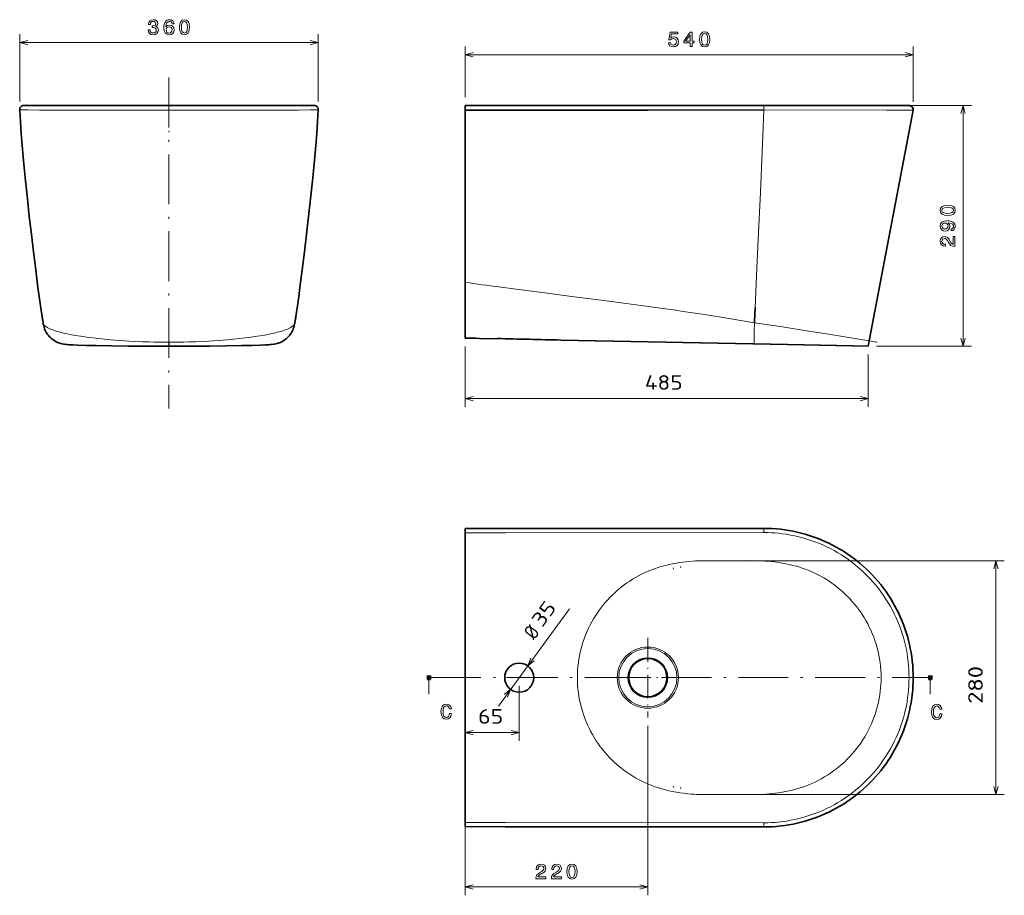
# Model space of a CAD drawing. Extents: x 23 to 397, y 43 to 254.
# Tile 1 of 2: x 23 to 261, y 43 to 254. Entities that reach past the tile are written whole.
import ezdxf
from ezdxf.enums import TextEntityAlignment as Align

# ---------------------------------------------------------------- set-up
doc = ezdxf.new("R2010")
doc.units = 0
doc.linetypes.add('DASHDOT', pattern=[18.5, 12, -3, 0.5, -3])
doc.layers.get('0').update_dxf_attribs({"lineweight": 13})
doc.styles.get("Standard").update_dxf_attribs({"font": 'isocp.shx'})

# ---------------------------------------------------------------- blocks, each defined once
blk = doc.blocks.new('BLOCK11')
at = {"color": 7, "lineweight": 13}
blk.add_line((133.26, 88.93), (150.4, 112.34), dxfattribs=at)
for points in [[(141.07, 100.47), (140.35, 98.61), (141.9, 99.86)], [(135.49, 91.1), (136.21, 92.96), (134.65, 91.71)]]:
    blk.add_lwpolyline(points, dxfattribs=at)
for s, p, p2 in [('35', (143.82, 107.71), (147.41, 112.61)), ('%%c', (141.92, 104.68), (143.44, 106.75))]:
    blk.add_text(s, height=3.5, rotation=53.7837, dxfattribs=at).set_placement(p, p2, align=Align.FIT)
blk = doc.blocks.new('BLOCK12')
at = {"color": 7, "lineweight": 13, "ltscale": 0.33074}
blk.add_line((138.28, 93.79), (138.28, 80.56), dxfattribs=at)
at = {"color": 7, "lineweight": 13, "ltscale": 0.325483}
blk.add_line((125.26, 82.56), (138.28, 82.56), dxfattribs=at)
at = {"color": 7, "lineweight": 13}
for points in [[(127.19, 83.07), (125.26, 82.56), (127.19, 82.04)], [(136.35, 82.04), (138.28, 82.56), (136.35, 83.07)]]:
    blk.add_lwpolyline(points, dxfattribs=at)
blk.add_text('65', height=3.5, dxfattribs=at).set_placement((128.38, 84.7), (134.45, 84.7), align=Align.FIT)
blk = doc.blocks.new('BLOCK13')
at = {"color": 7, "lineweight": 13}
for p, q in [((191.86, 123.94), (255.09, 123.94)), ((253.09, 67.63), (253.09, 123.94)), ((191.86, 67.63), (255.09, 67.63))]:
    blk.add_line(p, q, dxfattribs=at)
for points in [[(253.61, 122.01), (253.09, 123.94), (252.58, 122.01)], [(252.58, 69.56), (253.09, 67.63), (253.61, 69.56)]]:
    blk.add_lwpolyline(points, dxfattribs=at)
blk.add_text('280', height=3.5, rotation=90, dxfattribs=at).set_placement((249.9, 89.48), (249.9, 98.59), align=Align.FIT)
blk = doc.blocks.new('BLOCK14')
at = {"color": 7, "lineweight": 13, "ltscale": 0.364675}
blk.add_line((125.26, 175.57), (125.26, 160.99), dxfattribs=at)
at = {"color": 7, "lineweight": 13, "ltscale": 0.316015}
blk.add_line((222.29, 173.63), (222.29, 160.99), dxfattribs=at)
at = {"color": 7, "lineweight": 13}
blk.add_line((125.26, 162.99), (222.29, 162.99), dxfattribs=at)
for points in [[(127.19, 163.5), (125.26, 162.99), (127.19, 162.47)], [(220.36, 162.47), (222.29, 162.99), (220.36, 163.5)]]:
    blk.add_lwpolyline(points, dxfattribs=at)
blk.add_text('485', height=3.5, dxfattribs=at).set_placement((168.52, 165.13), (177.63, 165.13), align=Align.FIT)

msp = doc.modelspace()

# ---------------------------------------------------------------- linework, layer by layer
at = {"color": 7, "lineweight": 13, "ltscale": 0.405227}
for p, q in [((23.48, 234.51), (23.48, 250.72)), ((95.38, 234.51), (95.38, 250.72))]:
    msp.add_line(p, q, dxfattribs=at)
at = {"color": 7, "lineweight": 13}
for p, q in [((23.48, 248.72), (95.38, 248.72)), ((130.75, 245.79), (238.64, 245.79)), ((132.75, 233.56), (252.66, 233.56)), ((250.66, 175.63), (250.66, 233.56)), ((229.78, 175.63), (252.66, 175.63)), ((202.75, 130.73), (140.44, 130.68)), ((130.75, 83.86), (130.75, 43.37)), ((174.74, 84.21), (174.74, 43.37)), ((202.75, 60.84), (140.44, 60.89)), ((130.75, 45.37), (174.74, 45.37))]:
    msp.add_line(p, q, dxfattribs=at)
at = {"color": 7, "lineweight": 13, "ltscale": 0.305769}
msp.add_line((130.75, 235.56), (130.75, 247.79), dxfattribs=at)
at = {"color": 7, "lineweight": 13, "ltscale": 0.333307}
msp.add_line((238.64, 234.46), (238.64, 247.79), dxfattribs=at)
at = {"color": 7, "linetype": 'DASHDOT', "lineweight": 13}
for p, q in [((59.43, 240.29), (59.43, 160.6)), ((122.54, 95.79), (242.26, 95.79))]:
    msp.add_line(p, q, dxfattribs=at)
at = {"color": 7, "lineweight": 35}
for p, q in [((59.43, 233.56), (24.48, 233.56)), ((59.43, 233.56), (24.54, 233.56)), ((59.43, 233.56), (94.32, 233.56)), ((59.43, 233.56), (94.38, 233.56)), ((130.75, 233.56), (130.75, 177.57)), ((130.75, 191), (130.75, 232.46)), ((130.75, 191), (130.75, 232.46)), ((202.75, 233.56), (140.44, 233.56)), ((237.64, 233.56), (202.75, 233.56)), ((238.64, 232.46), (227.78, 175.63)), ((204.21, 176.1), (153.87, 177.1)), ((204.21, 176.1), (153.87, 177.1)), ((204.21, 176.1), (153.87, 177.1)), ((200.3, 176.17), (162.03, 176.94)), ((227.78, 175.63), (204.45, 176.09)), ((130.75, 95.79), (130.75, 130.67)), ((130.75, 95.79), (130.75, 130.67)), ((140.39, 131.68), (202.71, 131.73)), ((130.75, 95.79), (130.75, 60.9)), ((130.75, 95.79), (130.75, 60.9)), ((140.39, 59.89), (202.71, 59.84))]:
    msp.add_line(p, q, dxfattribs=at)
at = {"color": 7, "lineweight": 35, "ltscale": 0.011459}
msp.add_line((31.25, 233.56), (31.71, 233.56), dxfattribs=at)
at = {"color": 7, "lineweight": 35, "ltscale": 7.24792e-06}
for p, q in [((31.25, 233.56), (31.25, 233.56)), ((31.25, 233.56), (31.25, 233.56)), ((31.25, 233.56), (31.25, 233.56)), ((87.58, 233.56), (87.58, 233.56)), ((87.58, 233.56), (87.58, 233.56)), ((87.58, 233.56), (87.58, 233.56)), ((87.58, 233.56), (87.58, 233.56)), ((87.61, 233.56), (87.61, 233.56)), ((87.61, 233.56), (87.61, 233.56)), ((87.61, 233.56), (87.61, 233.56)), ((87.61, 233.56), (87.61, 233.56))]:
    msp.add_line(p, q, dxfattribs=at)
at = {"color": 7, "lineweight": 35, "ltscale": 6.38962e-06}
msp.add_line((31.25, 233.56), (31.26, 233.56), dxfattribs=at)
at = {"color": 7, "lineweight": 35, "ltscale": 9.92782e-05}
msp.add_line((31.25, 233.56), (31.26, 233.56), dxfattribs=at)
at = {"color": 7, "lineweight": 13, "ltscale": 0.000116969}
msp.add_line((32.02, 233.56), (32.02, 233.56), dxfattribs=at)
at = {"color": 7, "lineweight": 35, "ltscale": 6.71398e-05}
for p, q in [((55.53, 233.56), (55.53, 233.56)), ((63.33, 233.56), (63.33, 233.56))]:
    msp.add_line(p, q, dxfattribs=at)
at = {"color": 7, "lineweight": 13, "ltscale": 0.000151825}
msp.add_line((86.84, 233.56), (86.83, 233.56), dxfattribs=at)
at = {"color": 7, "lineweight": 13, "ltscale": 0.000116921}
msp.add_line((86.84, 233.56), (86.84, 233.56), dxfattribs=at)
at = {"color": 7, "lineweight": 35, "ltscale": 8.86917e-05}
msp.add_line((87.58, 233.56), (87.58, 233.56), dxfattribs=at)
at = {"color": 7, "lineweight": 35, "ltscale": 9.91829e-05}
msp.add_line((87.61, 233.56), (87.6, 233.56), dxfattribs=at)
at = {"color": 7, "lineweight": 35, "ltscale": 0.001974}
msp.add_line((130.75, 233.56), (130.75, 233.48), dxfattribs=at)
msp.add_line((130.75, 233.56), (130.75, 233.48), dxfattribs=at)
at = {"color": 7, "lineweight": 35, "ltscale": 0.242419}
msp.add_line((140.44, 233.56), (130.75, 233.56), dxfattribs=at)
at = {"color": 7, "lineweight": 35, "ltscale": 0.015796}
msp.add_line((130.75, 233.48), (130.75, 232.85), dxfattribs=at)
at = {"color": 7, "lineweight": 35, "ltscale": 0.006316}
msp.add_line((130.75, 233.23), (130.75, 233.48), dxfattribs=at)
at = {"color": 7, "lineweight": 35, "ltscale": 0.00948}
msp.add_line((130.75, 233.23), (130.75, 232.85), dxfattribs=at)
at = {"color": 7, "lineweight": 35, "ltscale": 0.009893}
msp.add_line((130.75, 232.85), (130.75, 232.46), dxfattribs=at)
msp.add_line((130.75, 232.85), (130.75, 232.46), dxfattribs=at)
at = {"color": 7, "lineweight": 35, "ltscale": 0.241103}
msp.add_line((140.39, 232.46), (130.75, 232.46), dxfattribs=at)
at = {"color": 7, "lineweight": 13, "ltscale": 0.000641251}
msp.add_line((202.71, 232.51), (202.68, 232.51), dxfattribs=at)
at = {"color": 7, "lineweight": 35, "ltscale": 0.000147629}
msp.add_line((59.43, 227.34), (59.42, 227.34), dxfattribs=at)
at = {"color": 7, "lineweight": 35, "ltscale": 0.335611}
msp.add_line((130.75, 177.57), (130.75, 191), dxfattribs=at)
msp.add_line((130.75, 177.57), (130.75, 191), dxfattribs=at)
at = {"color": 7, "lineweight": 35, "ltscale": 0.000704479}
for p in [(59.4, 175.61), (59.46, 175.61)]:
    msp.add_line(p, (59.43, 175.61), dxfattribs=at)
at = {"color": 7, "lineweight": 13, "ltscale": 0.000544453}
for q in [(59.41, 176.58), (59.45, 176.58)]:
    msp.add_line((59.43, 176.58), q, dxfattribs=at)
at = {"color": 7, "lineweight": 35, "ltscale": 0.106737}
msp.add_line((138.47, 177.41), (134.2, 177.49), dxfattribs=at)
msp.add_line((138.47, 177.41), (134.2, 177.49), dxfattribs=at)
msp.add_line((138.47, 177.41), (134.2, 177.49), dxfattribs=at)
at = {"color": 7, "lineweight": 35, "ltscale": 0.001471}
for p, q in [((138.47, 177.47), (138.47, 177.41)), ((138.47, 177.41), (138.47, 177.47)), ((138.47, 177.41), (138.47, 177.47)), ((138.47, 177.41), (138.47, 177.47))]:
    msp.add_line(p, q, dxfattribs=at)
at = {"color": 7, "lineweight": 35, "ltscale": 0.20424}
msp.add_line((162.03, 176.94), (153.87, 177.1), dxfattribs=at)
at = {"color": 7, "lineweight": 35, "ltscale": 0.002709}
msp.add_line((200.41, 176.17), (200.3, 176.17), dxfattribs=at)
at = {"color": 7, "lineweight": 35, "ltscale": 0.000250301}
msp.add_line((200.41, 176.17), (200.4, 176.17), dxfattribs=at)
at = {"color": 7, "lineweight": 35, "ltscale": 0.005843}
msp.add_line((204.45, 176.09), (204.21, 176.1), dxfattribs=at)
msp.add_line((204.45, 176.09), (204.21, 176.1), dxfattribs=at)
msp.add_line((204.45, 176.09), (204.21, 176.1), dxfattribs=at)
at = {"color": 7, "lineweight": 35, "ltscale": 0.493613}
msp.add_line((224.19, 175.7), (204.45, 176.09), dxfattribs=at)
msp.add_line((224.19, 175.7), (204.45, 176.09), dxfattribs=at)
at = {"color": 7, "lineweight": 35, "ltscale": 0.00033423}
msp.add_line((227.79, 175.63), (227.78, 175.63), dxfattribs=at)
at = {"color": 7, "lineweight": 35, "ltscale": 0.241189}
for p, q in [((130.75, 131.67), (140.39, 131.68)), ((130.75, 59.9), (140.39, 59.89))]:
    msp.add_line(p, q, dxfattribs=at)
at = {"color": 7, "lineweight": 35, "ltscale": 0.000969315}
msp.add_line((130.75, 131.63), (130.75, 131.67), dxfattribs=at)
at = {"color": 7, "lineweight": 35, "ltscale": 0.00606}
for p, q in [((130.75, 131.43), (130.75, 131.67)), ((130.75, 60.15), (130.75, 59.9))]:
    msp.add_line(p, q, dxfattribs=at)
at = {"color": 7, "lineweight": 35, "ltscale": 0.001068}
for p, q in [((130.75, 131.63), (130.75, 131.67)), ((130.75, 59.94), (130.75, 59.9))]:
    msp.add_line(p, q, dxfattribs=at)
at = {"color": 7, "lineweight": 35, "ltscale": 0.014194}
for p, q in [((130.75, 131.06), (130.75, 131.63)), ((130.75, 60.51), (130.75, 59.94))]:
    msp.add_line(p, q, dxfattribs=at)
at = {"color": 7, "lineweight": 35, "ltscale": 0.005336}
for p, q in [((130.75, 131.42), (130.75, 131.63)), ((130.75, 60.16), (130.75, 59.94))]:
    msp.add_line(p, q, dxfattribs=at)
at = {"color": 7, "lineweight": 35, "ltscale": 0.008857}
msp.add_line((130.75, 131.42), (130.75, 131.06), dxfattribs=at)
at = {"color": 7, "lineweight": 35, "ltscale": 0.096256}
for p, q in [((130.75, 127.23), (130.75, 131.08)), ((130.75, 64.35), (130.75, 60.5))]:
    msp.add_line(p, q, dxfattribs=at)
at = {"color": 7, "lineweight": 35, "ltscale": 0.009738}
for p, q in [((130.75, 130.67), (130.75, 131.06)), ((130.75, 130.67), (130.75, 131.06)), ((130.75, 60.9), (130.75, 60.51)), ((130.75, 60.9), (130.75, 60.51))]:
    msp.add_line(p, q, dxfattribs=at)
at = {"color": 7, "lineweight": 13, "ltscale": 0.242419}
for p, q in [((140.44, 130.68), (130.75, 130.67)), ((140.44, 60.89), (130.75, 60.9))]:
    msp.add_line(p, q, dxfattribs=at)
at = {"color": 7, "lineweight": 35, "ltscale": 0.359262}
for p, q in [((130.75, 112.86), (130.75, 127.23)), ((130.75, 78.72), (130.75, 64.35))]:
    msp.add_line(p, q, dxfattribs=at)
at = {"color": 7, "lineweight": 13, "ltscale": 0.007336}
for p, q in [((180.86, 122.22), (180.95, 121.94)), ((180.86, 69.35), (180.95, 69.64))]:
    msp.add_line(p, q, dxfattribs=at)
at = {"color": 7, "lineweight": 13, "ltscale": 0.007497}
for p, q in [((182.62, 122.52), (182.7, 122.23)), ((182.62, 69.05), (182.7, 69.34))]:
    msp.add_line(p, q, dxfattribs=at)
at = {"color": 7, "lineweight": 35, "ltscale": 0.300036}
for p, q in [((130.75, 119.49), (130.75, 107.49)), ((130.75, 107.49), (130.75, 119.49)), ((130.75, 72.08), (130.75, 84.08)), ((130.75, 84.08), (130.75, 72.08))]:
    msp.add_line(p, q, dxfattribs=at)
at = {"color": 7, "lineweight": 35, "ltscale": 0.027469}
for p, q in [((130.75, 111.76), (130.75, 112.86)), ((130.75, 79.82), (130.75, 78.72))]:
    msp.add_line(p, q, dxfattribs=at)
at = {"color": 7, "lineweight": 35, "ltscale": 0.041553}
for p, q in [((130.75, 110.09), (130.75, 111.76)), ((130.75, 81.48), (130.75, 79.82))]:
    msp.add_line(p, q, dxfattribs=at)
at = {"color": 7, "lineweight": 35, "ltscale": 0.067997}
for p, q in [((130.75, 107.37), (130.75, 110.09)), ((130.75, 84.2), (130.75, 81.48))]:
    msp.add_line(p, q, dxfattribs=at)
at = {"color": 7, "lineweight": 13, "ltscale": 0.296954}
msp.add_line((130.75, 97.79), (130.75, 109.66), dxfattribs=at)
at = {"color": 7, "lineweight": 35, "ltscale": 0.041513}
for p, q in [((130.75, 105.71), (130.75, 107.37)), ((130.75, 85.86), (130.75, 84.2))]:
    msp.add_line(p, q, dxfattribs=at)
at = {"color": 7, "lineweight": 35, "ltscale": 0.24819}
msp.add_line((130.75, 95.79), (130.75, 105.71), dxfattribs=at)
at = {"color": 7, "linetype": 'DASHDOT', "lineweight": 13, "ltscale": 0.478882}
for p, q in [((174.74, 105.36), (174.74, 86.21)), ((184.32, 95.79), (165.17, 95.79))]:
    msp.add_line(p, q, dxfattribs=at)
at = {"color": 7, "lineweight": 100, "ltscale": 0.025}
for p, q in [((121.54, 95.79), (122.54, 95.79)), ((243.26, 95.79), (242.26, 95.79))]:
    msp.add_line(p, q, dxfattribs=at)
at = {"color": 7, "lineweight": 13, "ltscale": 0.1}
for p, q in [((122.04, 95.79), (122.04, 91.79)), ((242.76, 95.79), (242.76, 91.79))]:
    msp.add_line(p, q, dxfattribs=at)
at = {"color": 7, "linetype": 'DASHDOT', "lineweight": 13, "ltscale": 0.2535}
msp.add_line((150.82, 95.79), (140.68, 95.79), dxfattribs=at)
at = {"color": 7, "lineweight": 35, "ltscale": 0.008858}
msp.add_line((130.75, 60.16), (130.75, 60.51), dxfattribs=at)
at = {"color": 7, "lineweight": 35, "ltscale": 0.001067}
msp.add_line((130.75, 59.94), (130.75, 59.9), dxfattribs=at)
at = {"color": 7, "lineweight": 13}
for points in [[(54.42, 251.82), (54.42, 251.78), (54.5, 251.3), (54.74, 250.94), (55.11, 250.7), (55.61, 250.62), (56.13, 250.7), (56.53, 250.93), (56.78, 251.28), (56.87, 251.73), (56.83, 252.03), (56.72, 252.27), (56.54, 252.46), (56.29, 252.6), (56.62, 252.87), (56.74, 253.3), (56.66, 253.69), (56.45, 253.99), (56.09, 254.18), (55.61, 254.24), (55.15, 254.16), (54.81, 253.94), (54.58, 253.59), (54.5, 253.12), (54.5, 253.08), (54.95, 253.08), (54.99, 253.41), (55.12, 253.64), (55.34, 253.78), (55.63, 253.83), (55.9, 253.79), (56.09, 253.68), (56.2, 253.51), (56.25, 253.28), (56.2, 253.03), (56.08, 252.87), (55.87, 252.77), (55.58, 252.74), (55.39, 252.74), (55.39, 252.34), (55.63, 252.35), (55.95, 252.31), (56.19, 252.19), (56.33, 251.99), (56.38, 251.73), (56.32, 251.44), (56.18, 251.22), (55.95, 251.09), (55.64, 251.04), (55.32, 251.09), (55.09, 251.24), (54.94, 251.49), (54.89, 251.82)], [(60.64, 253.28), (60.54, 253.68), (60.32, 253.99), (59.98, 254.18), (59.54, 254.24), (59.24, 254.21), (58.98, 254.11), (58.75, 253.96), (58.56, 253.73), (58.41, 253.46), (58.3, 253.12), (58.23, 252.72), (58.21, 252.27), (58.29, 251.56), (58.54, 251.04), (58.94, 250.72), (59.48, 250.62), (59.97, 250.71), (60.34, 250.95), (60.59, 251.32), (60.67, 251.79), (60.59, 252.27), (60.35, 252.64), (60, 252.87), (59.55, 252.95), (59.07, 252.85), (58.71, 252.56), (58.79, 253.12), (58.95, 253.52), (59.2, 253.76), (59.54, 253.84), (59.79, 253.8), (59.99, 253.69), (60.11, 253.51), (60.18, 253.28)], [(61.95, 252.43), (62.03, 251.64), (62.26, 251.07), (62.64, 250.73), (63.17, 250.62), (63.69, 250.73), (64.06, 251.07), (64.3, 251.64), (64.38, 252.43), (64.3, 253.22), (64.2, 253.53), (64.06, 253.79), (63.69, 254.13), (63.17, 254.24), (62.64, 254.13), (62.26, 253.78), (62.03, 253.22)], [(62.44, 252.43), (62.48, 253.04), (62.6, 253.48), (62.83, 253.73), (63.17, 253.83), (63.5, 253.73), (63.73, 253.48), (63.85, 253.04), (63.89, 252.43), (63.85, 251.81), (63.73, 251.37), (63.5, 251.12), (63.17, 251.03), (62.83, 251.12), (62.6, 251.37), (62.48, 251.81)], [(60.18, 251.79), (60.13, 251.47), (59.99, 251.23), (59.76, 251.07), (59.48, 251.02), (59.18, 251.07), (58.95, 251.22), (58.8, 251.47), (58.76, 251.78), (58.81, 252.1), (58.95, 252.33), (59.18, 252.48), (59.5, 252.54), (59.77, 252.48), (59.99, 252.34), (60.13, 252.1)], [(179.71, 248.71), (179.82, 248.29), (180.06, 247.97), (180.43, 247.77), (180.89, 247.69), (181.4, 247.78), (181.8, 248.03), (182.05, 248.42), (182.15, 248.93), (182.06, 249.4), (181.82, 249.77), (181.44, 250), (180.95, 250.09), (180.57, 250.03), (180.28, 249.86), (180.42, 250.8), (181.95, 250.8), (181.95, 251.22), (180.08, 251.22), (179.81, 249.36), (180.21, 249.36), (180.5, 249.6), (180.88, 249.68), (181.2, 249.63), (181.45, 249.47), (181.6, 249.22), (181.66, 248.9), (181.6, 248.59), (181.44, 248.34), (181.19, 248.18), (180.88, 248.13), (180.61, 248.16), (180.4, 248.28), (180.25, 248.46), (180.17, 248.71)], [(184.97, 247.79), (185.42, 247.79), (185.42, 248.66), (185.92, 248.66), (185.92, 249.06), (185.42, 249.06), (185.42, 251.22), (184.96, 251.22), (183.43, 249.1), (183.43, 248.66), (184.97, 248.66)], [(183.85, 249.06), (184.97, 250.63), (184.97, 249.06)], [(187.21, 249.5), (187.29, 248.71), (187.53, 248.15), (187.9, 247.8), (188.43, 247.69), (188.95, 247.8), (189.33, 248.15), (189.56, 248.71), (189.64, 249.5), (189.56, 250.29), (189.46, 250.6), (189.33, 250.86), (188.95, 251.2), (188.43, 251.32), (187.9, 251.2), (187.53, 250.85), (187.29, 250.29)], [(187.7, 249.5), (187.74, 250.11), (187.86, 250.55), (188.09, 250.81), (188.43, 250.9), (188.76, 250.81), (188.99, 250.55), (189.11, 250.11), (189.15, 249.5), (189.11, 248.89), (188.99, 248.45), (188.76, 248.19), (188.43, 248.11), (188.09, 248.19), (187.86, 248.45), (187.74, 248.89)], [(246.95, 207.12), (247.74, 207.19), (248.31, 207.43), (248.65, 207.81), (248.76, 208.33), (248.65, 208.85), (248.31, 209.23), (247.74, 209.46), (246.95, 209.54), (246.16, 209.46), (245.85, 209.36), (245.59, 209.23), (245.25, 208.85), (245.14, 208.33), (245.25, 207.81), (245.6, 207.43), (246.16, 207.19)], [(246.95, 207.6), (246.34, 207.64), (245.9, 207.77), (245.65, 207.99), (245.55, 208.33), (245.65, 208.66), (245.9, 208.89), (246.34, 209.02), (246.95, 209.06), (247.57, 209.02), (248.01, 208.89), (248.26, 208.66), (248.35, 208.33), (248.26, 207.99), (248.01, 207.77), (247.57, 207.64)], [(247.79, 203.38), (248.19, 203.46), (248.5, 203.68), (248.69, 204.02), (248.76, 204.47), (248.73, 204.77), (248.64, 205.04), (248.48, 205.27), (248.26, 205.46), (247.98, 205.61), (247.64, 205.72), (247.24, 205.78), (246.79, 205.81), (246.08, 205.72), (245.56, 205.48), (245.25, 205.08), (245.14, 204.54), (245.23, 204.05), (245.47, 203.68), (245.84, 203.43), (246.31, 203.35), (246.8, 203.43), (247.16, 203.67), (247.4, 204.02), (247.47, 204.47), (247.38, 204.95), (247.08, 205.31), (247.64, 205.23), (248.04, 205.06), (248.28, 204.82), (248.35, 204.48), (248.32, 204.22), (248.21, 204.02), (248.03, 203.9), (247.79, 203.85)], [(246.31, 203.84), (245.99, 203.89), (245.75, 204.03), (245.59, 204.26), (245.53, 204.54), (245.59, 204.84), (245.75, 205.07), (245.99, 205.21), (246.3, 205.27), (246.62, 205.21), (246.86, 205.07), (247, 204.84), (247.05, 204.53), (247, 204.25), (246.86, 204.03), (246.62, 203.89)], [(248.66, 199.63), (248.66, 202.03), (248.23, 202.03), (248.23, 200.13), (247.99, 200.24), (247.79, 200.42), (247.44, 200.98), (247.28, 201.28), (247.07, 201.61), (246.82, 201.85), (246.52, 201.98), (246.18, 202.03), (245.76, 201.95), (245.42, 201.71), (245.21, 201.35), (245.14, 200.88), (245.22, 200.39), (245.46, 200.03), (245.84, 199.79), (246.34, 199.71), (246.41, 199.71), (246.41, 200.17), (246.37, 200.17), (246.02, 200.21), (245.77, 200.35), (245.61, 200.57), (245.55, 200.85), (245.6, 201.15), (245.73, 201.36), (245.93, 201.5), (246.17, 201.55), (246.41, 201.52), (246.6, 201.42), (246.77, 201.26), (246.93, 201.04), (247.09, 200.74), (247.4, 200.25), (247.73, 199.9), (248.14, 199.69), (248.65, 199.63)], [(127, 87.15), (126.9, 86.73), (126.73, 86.42), (126.5, 86.24), (126.23, 86.18), (125.9, 86.27), (125.64, 86.54), (125.47, 86.98), (125.42, 87.6), (125.47, 88.21), (125.64, 88.66), (125.9, 88.93), (126.23, 89.03), (126.47, 88.97), (126.68, 88.83), (126.84, 88.61), (126.95, 88.29), (127.43, 88.29), (127.28, 88.77), (127.01, 89.14), (126.66, 89.36), (126.23, 89.44), (125.69, 89.32), (125.28, 88.96), (125.02, 88.38), (124.93, 87.6), (125.02, 86.81), (125.28, 86.23), (125.69, 85.87), (126.23, 85.75), (126.7, 85.85), (127.08, 86.12), (127.34, 86.55), (127.48, 87.15)], [(245.08, 87.09), (244.98, 86.66), (244.81, 86.36), (244.58, 86.17), (244.31, 86.11), (243.98, 86.2), (243.73, 86.48), (243.55, 86.92), (243.5, 87.54), (243.55, 88.15), (243.72, 88.6), (243.98, 88.87), (244.31, 88.96), (244.55, 88.91), (244.76, 88.77), (244.92, 88.54), (245.03, 88.23), (245.51, 88.23), (245.36, 88.71), (245.1, 89.07), (244.74, 89.3), (244.31, 89.38), (243.78, 89.26), (243.37, 88.9), (243.11, 88.32), (243.01, 87.54), (243.11, 86.75), (243.37, 86.17), (243.78, 85.81), (244.31, 85.69), (244.78, 85.79), (245.16, 86.05), (245.43, 86.49), (245.57, 87.09)], [(147.78, 47.37), (150.18, 47.37), (150.18, 47.8), (148.28, 47.8), (148.39, 48.04), (148.57, 48.24), (149.13, 48.59), (149.43, 48.74), (149.76, 48.96), (150, 49.21), (150.13, 49.51), (150.18, 49.85), (150.1, 50.27), (149.86, 50.61), (149.5, 50.82), (149.03, 50.89), (148.55, 50.81), (148.18, 50.57), (147.94, 50.19), (147.86, 49.69), (147.86, 49.62), (148.32, 49.62), (148.32, 49.66), (148.36, 50.01), (148.5, 50.26), (148.72, 50.42), (149, 50.47), (149.3, 50.42), (149.51, 50.3), (149.66, 50.1), (149.71, 49.85), (149.67, 49.62), (149.57, 49.43), (149.41, 49.25), (149.19, 49.1), (148.89, 48.94), (148.4, 48.63), (148.05, 48.3), (147.84, 47.89), (147.78, 47.38)], [(151.51, 47.37), (153.92, 47.37), (153.92, 47.8), (152.02, 47.8), (152.13, 48.04), (152.31, 48.24), (152.87, 48.59), (153.16, 48.74), (153.5, 48.96), (153.73, 49.21), (153.87, 49.51), (153.92, 49.85), (153.83, 50.27), (153.6, 50.61), (153.23, 50.82), (152.77, 50.89), (152.28, 50.81), (151.91, 50.57), (151.68, 50.19), (151.6, 49.69), (151.6, 49.62), (152.05, 49.62), (152.05, 49.66), (152.1, 50.01), (152.24, 50.26), (152.45, 50.42), (152.74, 50.47), (153.03, 50.42), (153.25, 50.3), (153.39, 50.1), (153.44, 49.85), (153.41, 49.62), (153.31, 49.43), (153.15, 49.25), (152.93, 49.1), (152.63, 48.94), (152.14, 48.63), (151.79, 48.3), (151.58, 47.89), (151.51, 47.38)], [(155.27, 49.08), (155.34, 48.29), (155.58, 47.72), (155.96, 47.38), (156.48, 47.27), (157, 47.38), (157.38, 47.72), (157.61, 48.29), (157.69, 49.08), (157.61, 49.86), (157.52, 50.18), (157.38, 50.43), (157, 50.78), (156.48, 50.89), (155.96, 50.78), (155.58, 50.43), (155.34, 49.86)], [(155.75, 49.08), (155.79, 49.69), (155.92, 50.13), (156.14, 50.38), (156.48, 50.47), (156.81, 50.38), (157.04, 50.13), (157.17, 49.69), (157.21, 49.08), (157.17, 48.46), (157.04, 48.02), (156.81, 47.77), (156.48, 47.68), (156.14, 47.77), (155.92, 48.02), (155.79, 48.46)]]:
    msp.add_lwpolyline(points, close=True, dxfattribs=at)
for points in [[(25.41, 249.24), (23.48, 248.72), (25.41, 248.2)], [(93.45, 248.2), (95.38, 248.72), (93.45, 249.24)], [(132.68, 246.31), (130.75, 245.79), (132.68, 245.28)], [(236.71, 245.28), (238.64, 245.79), (236.71, 246.31)], [(59.43, 232.46), (38.25, 232.47), (28.29, 232.49), (25.46, 232.5), (23.79, 232.5), (23.52, 232.51), (23.49, 232.51), (23.48, 232.51)], [(26.64, 199.69), (26.25, 202.98), (25.87, 206.26), (25.58, 208.82), (25.3, 211.38), (25.06, 213.65), (24.83, 215.93), (24.51, 219.2), (24.21, 222.5), (24.07, 224.16), (23.93, 225.83), (23.8, 227.5), (23.69, 229.19), (23.58, 230.85), (23.48, 232.51)], [(59.43, 232.46), (80.62, 232.47), (90.57, 232.49), (93.4, 232.5), (95.07, 232.5), (95.34, 232.51), (95.37, 232.51), (95.38, 232.51)], [(92.22, 199.69), (92.62, 202.98), (92.99, 206.26), (93.28, 208.82), (93.56, 211.38), (93.8, 213.65), (94.03, 215.93), (94.35, 219.2), (94.65, 222.5), (94.79, 224.16), (94.93, 225.83), (95.06, 227.5), (95.18, 229.19), (95.28, 230.85), (95.38, 232.51)], [(201.26, 199.69), (201.85, 212.71), (202.29, 222.5), (202.53, 228.34), (202.71, 232.51)], [(202.75, 233.56), (202.72, 233.56), (202.71, 233.55), (202.7, 233.54), (202.7, 233.52), (202.71, 233.43), (202.71, 233.22), (202.71, 232.51)], [(238.64, 232.46), (232.19, 232.47), (202.71, 232.51)], [(251.18, 231.63), (250.66, 233.56), (250.14, 231.63)], [(200.59, 184.94), (200.93, 192.55), (201.26, 199.69)], [(162.22, 186.87), (156.39, 187.61), (150.57, 188.36), (143.58, 189.26), (138.9, 189.88)], [(200.43, 181.26), (197.56, 181.74), (192.38, 182.58), (187.83, 183.3), (183.28, 184), (181.37, 184.28), (177.21, 184.88), (173.15, 185.44), (169.52, 185.93), (166.01, 186.39), (162.22, 186.87)], [(200.59, 184.94), (200.46, 181.63), (200.44, 181.26)], [(59.41, 176.58), (57.03, 176.6), (55.84, 176.62), (54.64, 176.65), (53.04, 176.7), (51.44, 176.76), (49.85, 176.84), (48.71, 176.91), (47.58, 176.98), (46.47, 177.06), (45.36, 177.15), (43.91, 177.28), (42.5, 177.43), (41.12, 177.59), (39.63, 177.78), (38.19, 177.99), (36.84, 178.21), (35.56, 178.45), (34.96, 178.57), (34.37, 178.7), (33.83, 178.83), (33.31, 178.96), (32.51, 179.19), (31.78, 179.42), (31.45, 179.53), (31.14, 179.65), (30.76, 179.81), (30.41, 179.97), (30.11, 180.13), (29.81, 180.32), (29.68, 180.41), (29.57, 180.5), (29.43, 180.63), (29.32, 180.75), (29.23, 180.87), (29.17, 180.98), (29.13, 181.09), (29.1, 181.2)], [(59.45, 176.58), (61.83, 176.6), (63.02, 176.62), (64.22, 176.65), (65.82, 176.7), (67.42, 176.76), (69.01, 176.84), (70.15, 176.91), (71.28, 176.98), (72.39, 177.06), (73.5, 177.15), (74.95, 177.28), (76.36, 177.43), (77.74, 177.59), (79.23, 177.78), (80.67, 177.99), (82.02, 178.21), (83.3, 178.45), (83.9, 178.57), (84.49, 178.7), (85.03, 178.83), (85.55, 178.96), (86.35, 179.19), (87.08, 179.42), (87.41, 179.53), (87.72, 179.65), (88.1, 179.81), (88.45, 179.97), (88.75, 180.13), (89.05, 180.32), (89.18, 180.41), (89.29, 180.5), (89.43, 180.63), (89.54, 180.75), (89.63, 180.87), (89.69, 180.98), (89.73, 181.09), (89.76, 181.2)], [(200.43, 181.26), (200.38, 179.19), (200.33, 177.16), (200.31, 176.4), (200.3, 176.21), (200.3, 176.18), (200.3, 176.18)], [(229.99, 176.58), (229.78, 176.62), (229.14, 176.74), (226.54, 177.17), (222.67, 177.81), (217.73, 178.6), (213.96, 179.19), (207.17, 180.24), (201.54, 181.1), (200.44, 181.26)], [(59.4, 175.61), (54.91, 175.61), (50.45, 175.64), (46.55, 175.68), (43.02, 175.73), (39.86, 175.79), (38.54, 175.83), (37.4, 175.87), (36.45, 175.91), (35.71, 175.95), (35.28, 175.98), (34.97, 176.02), (34.77, 176.05), (34.69, 176.07), (34.67, 176.08), (34.67, 176.09), (34.67, 176.09), (34.67, 176.09), (34.67, 176.1), (34.67, 176.1), (34.71, 176.12), (34.78, 176.14), (35.02, 176.17)], [(59.41, 176.58), (59.41, 175.85), (59.4, 175.61), (59.4, 175.61)], [(59.45, 176.58), (59.45, 175.85), (59.46, 175.61), (59.46, 175.61)], [(59.46, 175.61), (63.95, 175.61), (68.41, 175.64), (72.31, 175.68), (75.84, 175.73), (79, 175.79), (80.32, 175.83), (81.46, 175.87), (82.41, 175.91), (83.15, 175.95), (83.58, 175.98), (83.89, 176.02), (84.09, 176.05), (84.17, 176.07), (84.19, 176.08), (84.19, 176.09), (84.19, 176.09), (84.19, 176.09), (84.19, 176.1), (84.19, 176.1), (84.15, 176.12), (84.08, 176.14), (83.84, 176.17)], [(250.14, 177.56), (250.66, 175.63), (251.18, 177.56)], [(202.75, 130.73), (202.72, 130.81), (202.7, 130.92), (202.7, 131.03), (202.71, 131.44), (202.71, 131.73)], [(237.64, 95.79), (237.63, 96.76), (237.59, 97.73), (237.52, 98.69), (237.43, 99.66), (237.31, 100.62), (237.16, 101.58), (236.99, 102.54), (236.79, 103.49), (236.55, 104.48), (236.28, 105.46), (235.98, 106.43), (235.66, 107.4), (235.31, 108.35), (234.93, 109.29), (234.52, 110.23), (234.09, 111.15), (233.63, 112.05), (233.14, 112.95), (232.63, 113.83), (232.09, 114.69), (231.53, 115.54), (230.94, 116.37), (230.33, 117.18), (229.7, 117.98), (229.04, 118.75), (228.36, 119.51), (227.66, 120.25), (226.94, 120.96), (226.2, 121.66), (225.43, 122.33), (224.65, 122.98), (223.85, 123.61), (223.03, 124.21), (222.2, 124.79), (221.34, 125.35), (220.48, 125.88), (219.59, 126.38), (218.69, 126.86), (217.78, 127.31), (216.86, 127.74), (215.92, 128.14), (214.98, 128.51), (214.02, 128.85), (213.05, 129.17), (212.07, 129.45), (211.09, 129.71), (210.1, 129.94), (209.1, 130.14), (208.1, 130.32), (207.09, 130.46), (206.23, 130.56), (205.36, 130.63), (204.49, 130.69), (203.62, 130.72), (202.75, 130.73)], [(206.21, 123.51), (205.32, 123.64), (204.42, 123.74), (203.52, 123.83), (202.88, 123.87), (202.24, 123.91), (201.53, 123.93), (200.82, 123.95), (199.71, 123.96), (198.97, 123.97), (197.49, 123.96), (196.32, 123.95), (193.99, 123.94), (191.66, 123.95), (190.1, 123.96), (189.31, 123.96), (188.38, 123.96), (187.45, 123.94), (186.84, 123.92), (186.23, 123.89), (185.46, 123.85), (184.69, 123.78), (183.94, 123.71), (183.2, 123.61), (182.47, 123.5)], [(157.78, 95.79), (157.8, 96.67), (157.84, 97.56), (157.91, 98.45), (158.01, 99.33), (158.14, 100.21), (158.29, 101.08), (158.48, 101.95), (158.69, 102.81), (158.93, 103.67), (159.19, 104.51), (159.49, 105.35), (159.8, 106.18), (160.13, 106.96), (160.49, 107.73), (160.86, 108.49), (161.26, 109.24), (161.69, 109.98), (162.13, 110.7), (162.6, 111.41), (163.09, 112.1), (163.59, 112.78), (164.07, 113.38), (164.56, 113.96), (165.07, 114.53), (165.59, 115.09), (166.13, 115.63), (166.68, 116.16), (167.25, 116.68), (167.83, 117.17), (168.43, 117.65), (169.04, 118.12), (169.7, 118.6), (170.38, 119.06), (171.08, 119.5), (171.78, 119.92), (172.5, 120.32), (173.23, 120.7), (173.88, 121.01), (174.55, 121.32), (175.22, 121.6), (176.11, 121.94), (176.55, 122.1), (177, 122.25), (177.46, 122.4), (177.91, 122.53), (178.6, 122.73), (179.29, 122.9), (179.98, 123.06), (180.68, 123.2)], [(230.9, 95.79), (230.89, 96.69), (230.84, 97.6), (230.77, 98.5), (230.67, 99.4), (230.53, 100.3), (230.37, 101.19), (230.18, 102.08), (229.96, 102.96), (229.71, 103.83), (229.43, 104.7), (229.13, 105.55), (228.79, 106.39), (228.45, 107.19), (228.08, 107.98), (227.68, 108.76), (227.26, 109.52), (226.82, 110.27), (226.38, 110.97), (225.93, 111.64), (225.45, 112.31), (224.95, 112.96), (224.44, 113.6), (223.9, 114.22), (223.27, 114.91), (222.62, 115.58), (221.94, 116.22), (221.24, 116.85), (220.52, 117.45), (219.78, 118.02), (219.02, 118.57), (218.39, 119.01), (217.74, 119.42), (217.09, 119.82), (216.42, 120.19), (215.74, 120.55), (215.25, 120.8), (214.76, 121.04), (214.26, 121.26), (213.76, 121.48), (212.96, 121.8), (212.16, 122.09), (211.34, 122.37), (210.52, 122.61), (209.69, 122.83), (208.85, 123.03), (208, 123.2)], [(122.29, 95.19), (122.04, 95.79), (121.79, 95.19)], [(157.78, 95.79), (157.8, 94.88), (157.84, 93.97), (157.92, 93.07), (158.02, 92.17), (158.15, 91.27), (158.32, 90.38), (158.51, 89.49), (158.73, 88.61), (158.98, 87.74), (159.25, 86.88), (159.56, 86.02), (159.89, 85.18), (160.23, 84.4), (160.59, 83.63), (160.97, 82.88), (161.38, 82.13), (161.8, 81.4), (162.25, 80.68), (162.73, 79.98), (163.22, 79.29), (163.73, 78.62), (164.27, 77.95), (164.83, 77.3), (165.41, 76.67), (166.01, 76.05), (166.63, 75.46), (167.27, 74.88), (167.92, 74.33), (168.49, 73.87), (169.07, 73.43), (169.66, 73), (170.39, 72.51), (171.13, 72.04), (171.88, 71.6), (172.65, 71.17), (173.43, 70.78), (174.17, 70.43), (174.92, 70.1), (175.69, 69.79), (176.46, 69.51), (177.29, 69.23), (178.13, 68.98), (178.97, 68.75), (179.82, 68.55), (180.68, 68.38)], [(237.64, 95.79), (237.63, 94.82), (237.59, 93.85), (237.52, 92.88), (237.43, 91.91), (237.31, 90.95), (237.16, 89.99), (236.99, 89.03), (236.79, 88.08), (236.55, 87.1), (236.28, 86.11), (235.98, 85.14), (235.66, 84.18), (235.31, 83.22), (234.93, 82.28), (234.52, 81.35), (234.09, 80.43), (233.63, 79.52), (233.14, 78.63), (232.63, 77.75), (232.09, 76.88), (231.53, 76.04), (230.94, 75.2), (230.33, 74.39), (229.7, 73.6), (229.04, 72.82), (228.36, 72.06), (227.66, 71.33), (226.94, 70.61), (226.2, 69.91), (225.43, 69.24), (224.65, 68.59), (223.85, 67.96), (223.03, 67.36), (222.2, 66.78), (221.34, 66.22), (220.48, 65.69), (219.59, 65.19), (218.69, 64.71), (217.78, 64.26), (216.86, 63.83), (215.92, 63.43), (214.98, 63.06), (214.02, 62.72), (213.05, 62.41), (212.07, 62.12), (211.09, 61.86), (210.1, 61.63), (209.1, 61.43), (208.1, 61.26), (207.09, 61.11), (206.23, 61.02), (205.36, 60.94), (204.49, 60.88), (203.62, 60.85), (202.75, 60.84)], [(208, 68.37), (208.81, 68.54), (209.61, 68.72), (210.4, 68.93), (211.19, 69.16), (211.97, 69.41), (212.74, 69.69), (213.5, 69.99), (214.26, 70.31), (215, 70.65), (215.74, 71.02), (216.51, 71.43), (217.27, 71.87), (218.02, 72.33), (218.75, 72.81), (219.46, 73.32), (220.16, 73.84), (220.84, 74.39), (221.51, 74.96), (222.15, 75.55), (222.78, 76.16), (223.39, 76.79), (223.97, 77.44), (224.54, 78.1), (225.09, 78.78), (225.61, 79.48), (226.08, 80.15), (226.53, 80.84), (226.96, 81.53), (227.37, 82.24), (227.8, 83.04), (228.21, 83.85), (228.58, 84.68), (228.93, 85.52), (229.25, 86.37), (229.55, 87.22), (229.81, 88.09), (230.05, 88.97), (230.26, 89.85), (230.44, 90.74), (230.59, 91.64), (230.71, 92.54), (230.79, 93.35), (230.85, 94.16), (230.89, 94.97), (230.9, 95.79)], [(243, 95.19), (242.76, 95.79), (242.51, 95.19)], [(182.47, 68.07), (183.36, 67.94), (184.26, 67.83), (185.16, 67.75), (185.8, 67.7), (186.44, 67.67), (187.15, 67.64), (187.85, 67.62), (188.57, 67.61), (190.01, 67.61), (191.18, 67.62), (192.36, 67.63), (194.69, 67.63), (197.02, 67.62), (198.58, 67.61), (199.36, 67.61), (200.29, 67.61), (201.22, 67.63), (201.83, 67.65), (202.44, 67.68), (203.22, 67.72), (203.99, 67.79), (204.73, 67.86), (205.47, 67.96), (206.21, 68.06)], [(202.75, 60.84), (202.72, 60.76), (202.71, 60.69), (202.7, 60.61), (202.71, 60.45), (202.71, 60.24), (202.71, 59.84), (202.71, 59.84)], [(132.68, 45.89), (130.75, 45.37), (132.68, 44.85)], [(172.81, 44.85), (174.74, 45.37), (172.81, 45.89)]]:
    msp.add_lwpolyline(points, dxfattribs=at)
at = {"color": 7, "lineweight": 35}
for points in [[(29.1, 181.2), (28.79, 183.27), (28.49, 185.35), (28.19, 187.55), (27.89, 189.74), (27.34, 194.02), (26.81, 198.3), (26.29, 202.58), (25.8, 206.87), (25.33, 211.14), (24.88, 215.42), (24.63, 217.88), (24.4, 220.33), (24.24, 222.14), (24.08, 223.96), (23.85, 226.81), (23.65, 229.66), (23.56, 231.08), (23.48, 232.51)], [(89.76, 181.2), (90.07, 183.27), (90.37, 185.35), (90.67, 187.55), (90.97, 189.74), (91.52, 194.02), (92.05, 198.3), (92.57, 202.58), (93.06, 206.87), (93.54, 211.14), (93.98, 215.42), (94.23, 217.88), (94.46, 220.33), (94.62, 222.14), (94.78, 223.96), (95.01, 226.81), (95.21, 229.66), (95.3, 231.08), (95.38, 232.51)], [(202.68, 232.51), (174.65, 232.49), (140.39, 232.46)], [(238.64, 232.46), (238.64, 232.59), (238.63, 232.72), (238.6, 232.86), (238.55, 232.99), (238.47, 233.12), (238.38, 233.23), (238.28, 233.34), (238.16, 233.42), (238.03, 233.48), (237.9, 233.53), (237.77, 233.55), (237.55, 233.58), (237.4, 233.58), (237.1, 233.57), (236.77, 233.56)], [(238.64, 232.46), (238.64, 232.59), (238.63, 232.72), (238.6, 232.86), (238.55, 232.99), (238.47, 233.12), (238.38, 233.23), (238.28, 233.34), (238.16, 233.42), (238.03, 233.48), (237.9, 233.53), (237.77, 233.55), (237.55, 233.58), (237.4, 233.58), (237.1, 233.57), (236.77, 233.56)], [(59.43, 227.35), (59.43, 227.35), (59.43, 227.34), (59.43, 227.34), (59.43, 227.34), (59.44, 227.34)], [(200.59, 184.94), (200.46, 181.59), (200.44, 181.26)], [(29.1, 181.2), (29.17, 180.84), (29.26, 180.48), (29.36, 180.12), (29.49, 179.78), (29.64, 179.43), (29.81, 179.1), (30, 178.77), (30.21, 178.46), (30.44, 178.16), (30.69, 177.88), (30.96, 177.61), (31.24, 177.36), (31.57, 177.11), (31.92, 176.88), (32.28, 176.67), (32.58, 176.53), (32.89, 176.4), (33.13, 176.32), (33.37, 176.25), (33.72, 176.16), (34, 176.11), (34.28, 176.07), (34.78, 176.01), (35.31, 175.97), (36.27, 175.91), (37.46, 175.86), (39.46, 175.8), (41.92, 175.75), (45.55, 175.69), (49.66, 175.64), (54.94, 175.61), (59.4, 175.61)], [(89.76, 181.2), (89.69, 180.84), (89.6, 180.48), (89.5, 180.12), (89.37, 179.78), (89.22, 179.43), (89.05, 179.1), (88.86, 178.77), (88.65, 178.46), (88.42, 178.16), (88.17, 177.88), (87.9, 177.61), (87.62, 177.36), (87.29, 177.11), (86.94, 176.88), (86.58, 176.67), (86.28, 176.53), (85.97, 176.4), (85.73, 176.32), (85.49, 176.25), (85.14, 176.16), (84.86, 176.11), (84.58, 176.07), (84.08, 176.01), (83.55, 175.97), (82.59, 175.91), (81.4, 175.86), (79.4, 175.8), (76.94, 175.75), (73.31, 175.69), (69.21, 175.64), (63.92, 175.61), (59.46, 175.61)], [(202.71, 131.73), (203.71, 131.72), (204.72, 131.68), (205.73, 131.61), (206.73, 131.51), (207.73, 131.38), (208.73, 131.23), (209.72, 131.04), (210.7, 130.83), (211.68, 130.59), (212.65, 130.33), (213.62, 130.04), (214.58, 129.72), (215.52, 129.37), (216.46, 129), (217.39, 128.6), (218.3, 128.17), (219.2, 127.72), (220.09, 127.25), (220.97, 126.75), (221.83, 126.22), (222.67, 125.68), (223.5, 125.1), (224.32, 124.51), (225.11, 123.89), (225.89, 123.25), (226.66, 122.59), (227.4, 121.91), (228.12, 121.21), (228.82, 120.48), (229.51, 119.74), (230.17, 118.98), (230.81, 118.2), (231.42, 117.4), (232.02, 116.59), (232.59, 115.76), (233.14, 114.91), (233.66, 114.05), (234.16, 113.17), (234.64, 112.29), (235.09, 111.38), (235.51, 110.47), (235.91, 109.54), (236.28, 108.61), (236.63, 107.66), (236.95, 106.7), (237.24, 105.74), (237.51, 104.76), (237.74, 103.78), (237.95, 102.8), (238.14, 101.81), (238.29, 100.81), (238.42, 99.81), (238.52, 98.81), (238.59, 97.8), (238.63, 96.79), (238.64, 95.79)], [(202.71, 59.84), (203.71, 59.85), (204.72, 59.89), (205.73, 59.97), (206.73, 60.06), (207.73, 60.19), (208.73, 60.35), (209.72, 60.53), (210.7, 60.74), (211.68, 60.98), (212.65, 61.24), (213.62, 61.54), (214.58, 61.86), (215.52, 62.2), (216.46, 62.57), (217.39, 62.97), (218.3, 63.4), (219.2, 63.85), (220.09, 64.32), (220.97, 64.82), (221.83, 65.35), (222.67, 65.9), (223.5, 66.47), (224.32, 67.06), (225.11, 67.68), (225.89, 68.32), (226.66, 68.98), (227.4, 69.66), (228.12, 70.37), (228.82, 71.09), (229.51, 71.83), (230.17, 72.59), (230.81, 73.37), (231.42, 74.17), (232.02, 74.98), (232.59, 75.81), (233.14, 76.66), (233.66, 77.52), (234.16, 78.4), (234.64, 79.29), (235.09, 80.19), (235.51, 81.1), (235.91, 82.03), (236.28, 82.97), (236.63, 83.91), (236.95, 84.87), (237.24, 85.84), (237.51, 86.81), (237.74, 87.79), (237.95, 88.77), (238.14, 89.77), (238.29, 90.76), (238.42, 91.76), (238.52, 92.77), (238.59, 93.77), (238.63, 94.78), (238.64, 95.79)]]:
    msp.add_lwpolyline(points, dxfattribs=at)
at = {"color": 7, "lineweight": 13}
for radius in [7.37, 7.01, 4.8]:
    msp.add_circle((174.74, 95.79), radius, dxfattribs=at)
at = {"color": 7, "lineweight": 35}
for centre, radius in [((174.74, 95.79), 4.6), ((143.77, 95.79), 3.5)]:
    msp.add_circle(centre, radius, dxfattribs=at)
for centre, radius, start, end in [((24.48, 232.56), 1, 90.002, 183.032), ((94.38, 232.56), 1, 356.968, 449.998), ((237.64, 232.56), 1, 354.1754, 449.9999), ((115.11, 195.14), 87.13, 187.7712, 189.2062), ((114.96, 195.12), 86.97, 188.101, 188.9102), ((3.75, 195.14), 87.13, 350.7938, 352.2288), ((3.87, 195.12), 87, 351.0904, 351.9004), ((146.13, 774.37), 596.99, 268.52382, 268.8553), ((146.13, 774.37), 596.99, 268.52382, 268.8553), ((146.13, 774.37), 596.99, 268.52382, 268.8553), ((146.13, 774.37), 596.99, 268.52382, 268.8553), ((194.28, 2200.77), 2024.07, 268.42012, 268.85601), ((194.28, 2200.77), 2024.07, 268.42012, 268.85601), ((194.28, 2200.77), 2024.07, 268.42012, 268.85601), ((194.28, 2200.77), 2024.07, 268.42012, 268.85601)]:
    msp.add_arc(centre, radius, start, end, dxfattribs=at)
at = {"color": 7, "lineweight": 13}
for centre, radius, start, end in [((327.48, 1596.59), 1419.3, 262.03248, 262.36485), ((194.36, 49.43), 75.02, 99.1205, 100.5039), ((194.33, 49.37), 75.09, 79.5064, 80.8909), ((194.36, 142.14), 75.02, 259.4961, 260.8795), ((194.33, 142.19), 75.07, 279.109, 280.4937)]:
    msp.add_arc(centre, radius, start, end, dxfattribs=at)
at = {"color": 7, "lineweight": 5}
for p in [(238.64, 232.46), (227.78, 175.63)]:
    msp.add_point(p, dxfattribs=at)

# ---------------------------------------------------------------- block references
at = {"lineweight": 0}
for name in ['BLOCK14', 'BLOCK13', 'BLOCK11', 'BLOCK12']:
    msp.add_blockref(name, (5.49, 0), dxfattribs=at)

doc.saveas('drawing.dxf')
